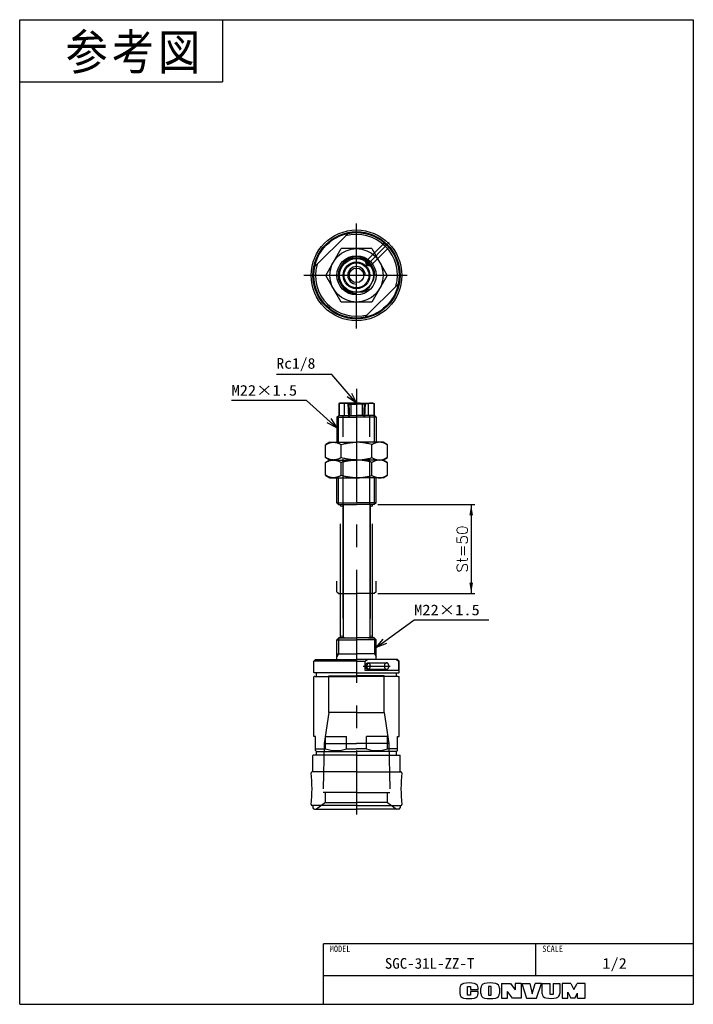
# Model space of a CAD drawing. Extents: x 0 to 189, y 0 to 277.
import ezdxf

# ---------------------------------------------------------------- set-up
doc = ezdxf.new("R2010")
doc.units = 0
for name, pattern in [('CENTER', [50.8, 31.75, -6.35, 6.35, -6.35]), ('DASHED', [19.05, 12.7, -6.35]), ('PHANTOM', [63.5, 31.75, -6.35, 6.35, -6.35, 6.35, -6.35])]:
    doc.linetypes.add(name, pattern=pattern)
doc.layers.get('0').update_dxf_attribs({"linetype": 'CONTINUOUS'})
doc.layers.get('DEFPOINTS').update_dxf_attribs({"linetype": 'CONTINUOUS'})
doc.styles.add('MX_DIMTXSTY_2', font='txt.sh', dxfattribs={"width": 1.05, "bigfont": 'extfont'})
doc.styles.add('MX_NOTE_STANDARD', font='txt.sh', dxfattribs={"bigfont": 'extfont'})
doc.dimstyles.new('MX_DIMSTYLE_参考図', dxfattribs={"dimtxt": 3, "dimasz": 2.5, "dimexe": 1, "dimexo": 1, "dimgap": 1, "dimtad": 1, "dimlfac": 2, "dimdsep": 46, "dimtxsty": 'MX_NOTE_STANDARD', "dimblk1": 'OPEN30', "dimblk2": 'OPEN30', "dimsah": 1, "dimcen": 2.5, "dimadec": 0, "dimazin": 0, "dimtfac": 1, "dimtmove": 0, "dimatfit": 3, "dimldrblk": 'OPEN30', "dimfxl": 1, "dimtzin": 0, "dimarcsym": 0})
doc.dimstyles.new('MXDIMSTYLE', dxfattribs={"dimtxt": 3, "dimasz": 2.5, "dimexe": 1, "dimexo": 1, "dimgap": 1, "dimtad": 1, "dimdsep": 46, "dimtxsty": 'MX_NOTE_STANDARD', "dimblk1": 'OPEN30', "dimblk2": 'OPEN30', "dimsah": 1, "dimcen": 2.5, "dimadec": 0, "dimazin": 0, "dimtfac": 1, "dimtmove": 0, "dimatfit": 3, "dimldrblk": 'OPEN30', "dimfxl": 1, "dimtzin": 0, "dimarcsym": 0})

# ---------------------------------------------------------------- blocks, each defined once
blk = doc.blocks.new('*D1')
at = {"color": 22, "linetype": 'CONTINUOUS'}
for p, q in [((100.678667, 140.419104), (127.919639, 140.419104)), ((126.919639, 140.419104), (126.919639, 115.419104)), ((100.678667, 115.419104), (127.919639, 115.419104))]:
    blk.add_line(p, q, dxfattribs=at)
for points in [[(126.419638, 137.419104), (127.41964, 137.419104), (126.919639, 140.419104)], [(127.41964, 118.419104), (126.419638, 118.419104), (126.919639, 115.419104)]]:
    blk.add_solid(points, dxfattribs=at)
at = {"layer": 'DEFPOINTS', "color": 0, "linetype": 'CONTINUOUS'}
for p in [(99.678667, 140.419104), (99.678667, 115.419104), (126.919639, 115.419104)]:
    blk.add_point(p, dxfattribs=at)
at = {"color": 22, "linetype": 'CONTINUOUS', "insert": (124.419639, 127.919104), "char_height": 3, "attachment_point": 5, "rotation": 90, "style": 'MX_DIMTXSTY_2'}
blk.add_mtext('\\A1;St=50', dxfattribs=at)
blk = doc.blocks.new('_OPEN30')
at = {"color": 0, "linetype": 'ByBlock', "lineweight": -2}
for p, q in [((-1, 0.267949), (0, 0)), ((0, 0), (-1, -0.267949)), ((0, 0), (-1, 0))]:
    blk.add_line(p, q, dxfattribs=at)

msp = doc.modelspace()

# ---------------------------------------------------------------- linework, layer by layer
at = {"color": 150, "linetype": 'CONTINUOUS'}
for p, q in [((0, 0), (0, 276.625)), ((0, 276.625), (189.3573, 276.625)), ((57, 276.625), (57, 259.125)), ((189.3573, 276.625), (189.3573, 0)), ((0, 259.125), (57, 259.125)), ((0, 0), (189.3573, 0))]:
    msp.add_line(p, q, dxfattribs=at)
at = {"color": 7, "linetype": 'CENTER'}
for p, q in [((94.6787, 189.8751), (94.6787, 219.3645)), ((103.8975, 214.0165), (97.1696, 207.2886)), ((108.9198, 204.7976), (79.8827, 204.7976)), ((94.6787, 172.8757), (94.6787, 53.3191)), ((96.5748, 95.0191), (104.1693, 95.0191))]:
    msp.add_line(p, q, dxfattribs=at)
at = {"color": 254, "linetype": 'CONTINUOUS'}
for p, q in [((92.298, 216.5591), (82.9172, 207.1783)), ((86.0184, 204.7976), (90.3485, 212.2976)), ((99.0088, 212.2976), (90.3485, 212.2976)), ((99.0088, 212.2976), (103.3389, 204.7976)), ((89.7844, 205.8205), (91.3457, 208.5247)), ((93.1174, 209.5476), (96.2399, 209.5476)), ((98.0117, 208.5247), (99.5729, 205.8205)), ((90.3485, 197.2976), (86.0184, 204.7976)), ((103.3389, 204.7976), (99.0088, 197.2976)), ((91.3457, 201.0705), (89.7844, 203.7747)), ((106.4402, 202.417), (97.0593, 193.0361)), ((99.5729, 203.7747), (98.0117, 201.0705)), ((96.2399, 200.0476), (93.1174, 200.0476)), ((99.0088, 197.2976), (90.3485, 197.2976)), ((89.9287, 168.9191), (89.6787, 168.7748)), ((89.7844, 168.7748), (89.6787, 168.7748)), ((89.6787, 168.7748), (89.6787, 165.4191)), ((89.7844, 168.7748), (89.7844, 165.4191)), ((90.565, 168.9191), (89.9287, 168.9191)), ((94.6787, 168.9191), (90.565, 168.9191)), ((93.1174, 168.7748), (91.3457, 168.7748)), ((91.3457, 165.4191), (91.3457, 168.7748)), ((93.1174, 168.7748), (93.1174, 165.4191)), ((94.6787, 168.9191), (98.7923, 168.9191)), ((96.2399, 168.7748), (96.2399, 165.4191)), ((96.2399, 168.7748), (98.0117, 168.7748)), ((98.0117, 165.4191), (98.0117, 168.7748)), ((98.7923, 168.9191), (99.4287, 168.9191)), ((99.4287, 168.9191), (99.6787, 168.7748)), ((99.5729, 168.7748), (99.5729, 165.4191)), ((99.5729, 168.7748), (99.6787, 168.7748)), ((99.6787, 168.7748), (99.6787, 165.4191)), ((89.1787, 164.9191), (89.6787, 165.4191)), ((89.1787, 164.9191), (89.1787, 157.9191)), ((89.1787, 164.9191), (94.6787, 164.9191)), ((89.6787, 165.4191), (89.7844, 165.4191)), ((89.6787, 165.4191), (94.6787, 165.4191)), ((89.7844, 165.4191), (91.3457, 165.4191)), ((90.4287, 165.4191), (90.9787, 165.4191)), ((91.3457, 165.4191), (93.1174, 165.4191)), ((93.1174, 165.4191), (94.6787, 165.4191)), ((99.6787, 165.4191), (94.6787, 165.4191)), ((96.2399, 165.4191), (94.6787, 165.4191)), ((100.1787, 164.9191), (94.6787, 164.9191)), ((98.0117, 165.4191), (96.2399, 165.4191)), ((99.5729, 165.4191), (98.0117, 165.4191)), ((98.9287, 165.4191), (98.3787, 165.4191)), ((99.6787, 165.4191), (99.5729, 165.4191)), ((100.1787, 164.9191), (99.6787, 165.4191)), ((100.1787, 164.9191), (100.1787, 157.9191)), ((85.9287, 157.1974), (87.1787, 157.9191)), ((87.1787, 157.9191), (86.0184, 157.2492)), ((87.1787, 157.9191), (89.3347, 157.9191)), ((87.1787, 157.9191), (88.1835, 157.9191)), ((88.1835, 157.9191), (94.6787, 157.9191)), ((101.1739, 157.9191), (94.6787, 157.9191)), ((102.1787, 157.9191), (100.0227, 157.9191)), ((102.1787, 157.9191), (101.1739, 157.9191)), ((102.1787, 157.9191), (103.3389, 157.2492)), ((103.4287, 157.1974), (102.1787, 157.9191)), ((85.9287, 153.6408), (85.9287, 157.1974)), ((90.3485, 153.589), (90.3485, 157.2492)), ((99.0088, 153.589), (99.0088, 157.2492)), ((103.4287, 153.6408), (103.4287, 157.1974)), ((87.1787, 152.9191), (85.9287, 153.6408)), ((85.9287, 152.1974), (87.1787, 152.9191)), ((85.9287, 148.6408), (85.9287, 152.1974)), ((86.0184, 153.589), (87.1787, 152.9191)), ((87.1787, 152.9191), (86.0184, 152.2492)), ((87.1787, 152.9191), (89.3347, 152.9191)), ((87.1787, 152.9191), (89.3347, 152.9191)), ((87.1787, 152.9191), (88.1835, 152.9191)), ((87.1787, 152.9191), (88.1835, 152.9191)), ((87.1787, 152.9191), (94.6787, 152.9191)), ((88.1835, 152.9191), (94.6787, 152.9191)), ((88.1835, 152.9191), (94.6787, 152.9191)), ((90.3485, 148.589), (90.3485, 152.2492)), ((101.1739, 152.9191), (94.6787, 152.9191)), ((101.1739, 152.9191), (94.6787, 152.9191)), ((102.1787, 152.9191), (94.6787, 152.9191)), ((99.0088, 148.589), (99.0088, 152.2492)), ((102.1787, 152.9191), (100.0227, 152.9191)), ((102.1787, 152.9191), (100.0227, 152.9191)), ((102.1787, 152.9191), (101.1739, 152.9191)), ((102.1787, 152.9191), (101.1739, 152.9191)), ((102.1787, 152.9191), (103.4287, 153.6408)), ((103.3389, 153.589), (102.1787, 152.9191)), ((102.1787, 152.9191), (103.3389, 152.2492)), ((103.4287, 152.1974), (102.1787, 152.9191)), ((103.4287, 148.6408), (103.4287, 152.1974)), ((87.1787, 147.9191), (85.9287, 148.6408)), ((86.0184, 148.589), (87.1787, 147.9191)), ((87.1787, 147.9191), (89.3347, 147.9191)), ((87.1787, 147.9191), (88.1835, 147.9191)), ((88.1835, 147.9191), (94.6787, 147.9191)), ((89.1787, 140.9191), (89.1787, 147.9191)), ((101.1739, 147.9191), (94.6787, 147.9191)), ((102.1787, 147.9191), (100.0227, 147.9191)), ((100.1787, 140.9191), (100.1787, 147.9191)), ((102.1787, 147.9191), (101.1739, 147.9191)), ((102.1787, 147.9191), (103.4287, 148.6408)), ((103.3389, 148.589), (102.1787, 147.9191)), ((89.1787, 140.9191), (89.6787, 140.4191)), ((89.1787, 140.9191), (94.6787, 140.9191)), ((89.6787, 140.4191), (94.6787, 140.4191)), ((90.4287, 140.4191), (90.9287, 140.4191)), ((90.9287, 140.4191), (90.9287, 121.8853)), ((100.1787, 140.9191), (94.6787, 140.9191)), ((99.6787, 140.4191), (94.6787, 140.4191)), ((98.9287, 140.4191), (98.4287, 140.4191)), ((98.4287, 140.4191), (98.4287, 121.8853)), ((100.1787, 140.9191), (99.6787, 140.4191)), ((90.9287, 121.8853), (90.9287, 102.9191)), ((98.4287, 121.8853), (98.4287, 102.9191)), ((89.1787, 102.4191), (89.6787, 102.9191)), ((89.1787, 96.9191), (89.1787, 102.4191)), ((89.1787, 102.4191), (94.6787, 102.4191)), ((91.3287, 102.9191), (89.6787, 102.9191)), ((89.6787, 102.9191), (94.6787, 102.9191)), ((89.6787, 102.9191), (94.6787, 102.9191)), ((91.3287, 102.9191), (90.9287, 102.9191)), ((99.6787, 102.9191), (94.6787, 102.9191)), ((99.6787, 102.9191), (94.6787, 102.9191)), ((100.1787, 102.4191), (94.6787, 102.4191)), ((98.0287, 102.9191), (99.6787, 102.9191)), ((98.0287, 102.9191), (98.4287, 102.9191)), ((100.1787, 102.4191), (99.6787, 102.9191)), ((100.1787, 96.9191), (100.1787, 102.4191)), ((82.6787, 96.4191), (83.1787, 96.9191)), ((83.1787, 96.9191), (94.6787, 96.9191)), ((89.1787, 98.4191), (94.6787, 98.4191)), ((100.1787, 98.4191), (94.6787, 98.4191)), ((106.1787, 96.9191), (94.6787, 96.9191)), ((97.0593, 96.4191), (97.7341, 96.9191)), ((106.4402, 96.4191), (105.7653, 96.9191)), ((106.6787, 96.4191), (106.1787, 96.9191)), ((82.6787, 93.2191), (82.6787, 96.4191)), ((94.6787, 96.4191), (82.6787, 96.4191)), ((94.6787, 96.4191), (97.0593, 96.4191)), ((97.0593, 96.4191), (97.0593, 93.9191)), ((106.4402, 96.4191), (106.4402, 93.9191)), ((106.6787, 96.4191), (106.4402, 96.4191)), ((106.6787, 93.2191), (106.6787, 96.4191)), ((82.7787, 93.1191), (82.6787, 93.2191)), ((82.7787, 92.1191), (82.6787, 92.0191)), ((82.6787, 75.2191), (82.6787, 92.0191)), ((94.6787, 93.1191), (82.7787, 93.1191)), ((82.9287, 92.1191), (82.7787, 92.1191)), ((82.9287, 92.1191), (94.6787, 92.1191)), ((83.4287, 92.1191), (83.4287, 93.1191)), ((94.6787, 93.1191), (106.5787, 93.1191)), ((106.4287, 92.1191), (94.6787, 92.1191)), ((97.0593, 93.9191), (106.4402, 93.9191)), ((105.9287, 92.1191), (105.9287, 93.1191)), ((106.4287, 92.1191), (106.5787, 92.1191)), ((106.5787, 93.1191), (106.6787, 93.2191)), ((106.5787, 92.1191), (106.6787, 92.0191)), ((106.6787, 75.2191), (106.6787, 92.0191)), ((83.1787, 75.2191), (82.6787, 75.2191)), ((83.1787, 71.2691), (83.1787, 75.2191)), ((85.9601, 71.7691), (85.9601, 75.2191)), ((85.9601, 75.2191), (91.8973, 75.2191)), ((91.8973, 71.7691), (91.8973, 75.2191)), ((97.4601, 71.7691), (97.4601, 75.2191)), ((103.3973, 75.2191), (97.4601, 75.2191)), ((103.3973, 71.7691), (103.3973, 75.2191)), ((106.1787, 75.2191), (106.6787, 75.2191)), ((106.1787, 71.2691), (106.1787, 75.2191)), ((82.5287, 70.0191), (82.4287, 69.9191)), ((82.4287, 65.4191), (82.4287, 69.9191)), ((94.6787, 70.0191), (82.5287, 70.0191)), ((83.1787, 71.7691), (85.9601, 71.7691)), ((83.1787, 71.2691), (83.4287, 71.0191)), ((83.4287, 70.0191), (83.4287, 71.0191)), ((83.4287, 71.0191), (94.6787, 71.0191)), ((91.8973, 71.7691), (94.6787, 71.7691)), ((97.4601, 71.7691), (94.6787, 71.7691)), ((105.9287, 71.0191), (94.6787, 71.0191)), ((94.6787, 70.0191), (106.8287, 70.0191)), ((106.1787, 71.7691), (103.3973, 71.7691)), ((106.1787, 71.2691), (105.9287, 71.0191)), ((105.9287, 70.0191), (105.9287, 71.0191)), ((106.8287, 70.0191), (106.9287, 69.9191)), ((106.9287, 65.4191), (106.9287, 69.9191)), ((94.6787, 65.3191), (82.1787, 65.3191)), ((82.6787, 65.3191), (82.5287, 65.3191)), ((94.6787, 65.3191), (107.1787, 65.3191)), ((106.6787, 65.3191), (106.8287, 65.3191)), ((94.6787, 55.8191), (82.1787, 55.8191)), ((82.4287, 55.7191), (82.4287, 55.2191)), ((82.6787, 55.8191), (82.5287, 55.8191)), ((94.6787, 55.8191), (107.1787, 55.8191)), ((106.6787, 55.8191), (106.8287, 55.8191)), ((106.9287, 55.7191), (106.9287, 55.2191)), ((82.8287, 54.8191), (94.6787, 54.8191)), ((106.5287, 54.8191), (94.6787, 54.8191))]:
    msp.add_line(p, q, dxfattribs=at)
at = {"color": 7, "linetype": 'DASHED'}
for p, q in [((97.2243, 208.616), (102.5037, 213.8954)), ((98.497, 207.3432), (103.7764, 212.6226)), ((97.2243, 208.616), (97.4932, 207.6122)), ((97.2243, 208.616), (97.8606, 207.9796)), ((98.497, 207.3432), (97.4932, 207.6122)), ((98.497, 207.3432), (97.8606, 207.9796)), ((92.524, 168.6195), (92.1913, 168.9191)), ((92.2083, 168.9191), (92.418, 164.9191)), ((96.8333, 168.6195), (97.166, 168.9191)), ((97.149, 168.9191), (96.9394, 164.9191)), ((92.524, 168.6195), (94.6787, 168.6195)), ((92.524, 168.6195), (92.6287, 166.6232)), ((92.6287, 166.6232), (92.6287, 164.9191)), ((96.8333, 168.6195), (94.6787, 168.6195)), ((96.8333, 168.6195), (96.7287, 166.6232)), ((96.7287, 166.6232), (96.7287, 164.9191)), ((90.9287, 140.4191), (90.9287, 165.4191)), ((92.418, 164.9191), (94.6787, 164.9191)), ((98.4287, 140.4191), (98.4287, 165.4191)), ((97.8606, 95.9191), (97.4932, 95.0191)), ((97.8606, 94.1191), (97.4932, 95.0191)), ((97.8606, 95.9191), (103.1639, 95.9191)), ((97.8606, 94.1191), (103.1639, 94.1191)), ((86.9287, 92.3191), (94.6787, 92.3191)), ((86.9287, 82.0191), (86.9287, 92.3191)), ((102.4287, 92.3191), (94.6787, 92.3191)), ((102.4287, 82.0191), (102.4287, 92.3191)), ((86.9287, 82.0191), (85.5787, 73.2691)), ((94.6787, 82.0191), (86.9287, 82.0191)), ((94.6787, 82.0191), (102.4287, 82.0191)), ((102.4287, 82.0191), (103.7787, 73.2691)), ((85.5787, 73.2691), (85.2981, 59.5191)), ((85.5787, 73.2691), (94.6787, 73.2691)), ((85.5809, 73.4002), (85.5809, 73.401)), ((85.6411, 74.0002), (85.6411, 74.001)), ((103.7787, 73.2691), (94.6787, 73.2691)), ((103.7764, 73.4002), (103.7764, 73.401)), ((103.7787, 73.2691), (104.0593, 59.5191)), ((94.6787, 59.5191), (85.2981, 59.5191)), ((85.9287, 56.7191), (85.9287, 59.5191)), ((94.6787, 59.5191), (104.0593, 59.5191)), ((103.4287, 56.7191), (103.4287, 59.5191)), ((85.9287, 56.7191), (83.4287, 54.8191)), ((85.9287, 56.7191), (94.6787, 56.7191)), ((103.4287, 56.7191), (94.6787, 56.7191)), ((103.4287, 56.7191), (105.9287, 54.8191))]:
    msp.add_line(p, q, dxfattribs=at)
at = {"color": 7, "linetype": 'CONTINUOUS'}
for p, q in [((89.5787, 157.9191), (89.5787, 165.3191)), ((99.7787, 157.9191), (99.7787, 165.3191)), ((89.5787, 140.5191), (89.5787, 147.9191)), ((99.7787, 140.5191), (99.7787, 147.9191)), ((89.5847, 102.8251), (89.5847, 98.4191)), ((99.7727, 102.8251), (99.7727, 98.4191)), ((89.5847, 98.4191), (89.1787, 97.7159)), ((99.7727, 98.4191), (100.1787, 97.7159))]:
    msp.add_line(p, q, dxfattribs=at)
at = {"color": 7, "linetype": 'PHANTOM'}
for p, q in [((90.2037, 103.2191), (90.2037, 140.1191)), ((90.8037, 140.1191), (90.8037, 103.2191)), ((98.5537, 140.1191), (98.5537, 103.2191)), ((99.1537, 103.2191), (99.1537, 140.1191)), ((89.1787, 115.9191), (89.1787, 118.8425)), ((100.1787, 115.9191), (100.1787, 118.8425)), ((89.1787, 115.9191), (89.6787, 115.4191)), ((89.6787, 115.4191), (94.6787, 115.4191)), ((99.6787, 115.4191), (94.6787, 115.4191)), ((100.1787, 115.9191), (99.6787, 115.4191))]:
    msp.add_line(p, q, dxfattribs=at)
at = {"color": 255, "linetype": 'CONTINUOUS'}
for p, q in [((189.3573, 17), (85.3573, 17)), ((85.3573, 0), (85.3573, 17)), ((145.1063, 8), (145.1063, 17)), ((189.3573, 8), (85.3573, 8))]:
    msp.add_line(p, q, dxfattribs=at)
at = {"color": 220, "linetype": 'CONTINUOUS'}
for p, q in [((135.4573, 5.8919), (135.4573, 1.7119)), ((135.4573, 5.8919), (137.9573, 5.8919)), ((137.9573, 5.8919), (139.2573, 4.0806)), ((140.9573, 5.8919), (139.2573, 5.8919)), ((139.2573, 5.8919), (139.2573, 4.0806)), ((140.9573, 5.8919), (140.9573, 1.7119)), ((141.1373, 5.8919), (142.5073, 1.7119)), ((141.1373, 5.8919), (143.3873, 5.8919)), ((143.3873, 5.8919), (144.0573, 2.9119)), ((144.0573, 2.9119), (144.8573, 5.8919)), ((146.6573, 5.8919), (144.8573, 5.8919)), ((145.2573, 1.7119), (146.6573, 5.8919)), ((146.9073, 2.963), (146.9073, 5.8919)), ((146.9073, 5.8919), (149.1573, 5.8919)), ((149.1573, 2.7119), (149.1573, 5.8919)), ((149.9373, 5.8919), (151.8073, 5.8919)), ((149.9373, 5.8919), (149.9373, 2.7119)), ((151.8073, 5.8919), (151.8073, 3.0119)), ((152.4873, 5.8919), (152.4873, 1.7119)), ((154.9573, 5.8919), (152.4873, 5.8919)), ((154.9573, 5.8919), (155.7773, 4.1919)), ((155.7773, 4.1919), (156.7173, 5.8919)), ((158.9573, 5.8919), (156.7173, 5.8919)), ((158.9573, 1.7119), (158.9573, 5.8919)), ((123.7573, 4.5846), (123.7573, 3.0193)), ((125.9073, 5.0419), (126.7573, 5.0419)), ((125.9073, 2.5919), (125.9073, 5.0419)), ((126.7573, 5.0419), (126.7573, 4.1619)), ((126.7573, 4.1619), (128.8573, 4.1619)), ((128.8573, 3.5919), (126.7573, 3.5919)), ((126.7573, 3.5919), (126.7573, 2.5919)), ((128.8573, 4.1619), (128.8573, 4.5846)), ((128.8573, 3.0193), (128.8573, 3.5919)), ((129.6073, 3.033), (129.6073, 4.5709)), ((132.5573, 5.0419), (131.8073, 5.0419)), ((131.8073, 5.0419), (131.8073, 2.5919)), ((132.5573, 2.5919), (132.5573, 5.0419)), ((134.8373, 4.5709), (134.8373, 3.033)), ((138.5373, 1.7119), (137.1373, 3.6119)), ((137.1373, 1.7119), (137.1373, 3.6119)), ((154.0473, 3.3665), (154.9573, 1.7119)), ((154.0473, 1.7119), (154.0473, 3.3665)), ((156.0573, 1.7119), (156.8073, 3.1619)), ((156.8073, 1.7119), (156.8073, 3.1619)), ((126.7573, 2.5919), (125.9073, 2.5919)), ((131.8073, 2.5919), (132.5573, 2.5919)), ((135.4573, 1.7119), (137.1373, 1.7119)), ((140.9573, 1.7119), (138.5373, 1.7119)), ((142.5073, 1.7119), (145.2573, 1.7119)), ((149.9373, 2.7119), (149.1573, 2.7119)), ((152.4873, 1.7119), (154.0773, 1.7119)), ((156.0573, 1.7119), (154.9573, 1.7119)), ((156.8073, 1.7119), (158.9573, 1.7119))]:
    msp.add_line(p, q, dxfattribs=at)
at = {"color": 254, "linetype": 'CONTINUOUS'}
for centre, radius in [((94.6787, 204.7976), 12.75), ((94.6787, 204.7976), 12.25), ((94.6787, 204.7976), 12), ((94.6787, 204.7976), 7.5), ((94.6787, 204.7976), 5.5), ((94.6787, 204.7976), 4.75), ((94.6787, 204.7976), 3.75), ((94.6787, 204.7976), 3.5), ((94.6787, 204.7976), 2.05), ((90.5037, 140.1191), 0.3), ((98.8537, 140.1191), 0.3), ((90.5037, 103.2191), 0.3), ((90.5037, 103.2191), 0.3), ((98.8537, 103.2191), 0.3), ((98.8537, 103.2191), 0.3)]:
    msp.add_circle(centre, radius, dxfattribs=at)
for centre, radius, start, end in [((94.6787, 204.7976), 11.5, 344.591846, 105.408154), ((94.6787, 204.7976), 11.5, 164.591846, 285.408154), ((94.6787, 204.7976), 5, 108.194872, 131.805128), ((94.6787, 204.7976), 5, 48.194872, 71.805128), ((94.6787, 204.7976), 5, 168.194872, 191.805128), ((94.6787, 204.7976), 5, 348.194872, 11.805128), ((94.6787, 204.7976), 5, 228.194872, 251.805128), ((94.6787, 204.7976), 5, 288.194872, 311.805128), ((88.9287, 80.3316), 9.0625, 250.878767, 289.121233), ((100.4287, 80.3316), 9.0625, 250.878767, 289.121233), ((82.1787, 65.0691), 0.25, 90, 180), ((41.6786, 60.576), 40.5001, 353.650119, 6.369469), ((82.5287, 65.4191), 0.1, 180, 270), ((106.8287, 65.4191), 0.1, 270, 0), ((107.1787, 65.0691), 0.25, 0, 90), ((147.6788, 60.576), 40.5001, 173.630531, 186.349881), ((82.1787, 56.0691), 0.25, 173.650119, 270), ((82.5287, 55.7191), 0.1, 90, 180), ((106.8287, 55.7191), 0.1, 0, 90), ((107.1787, 56.0691), 0.25, 270, 6.349881), ((82.8287, 55.2191), 0.4, 180, 270), ((106.5287, 55.2191), 0.4, 270, 0)]:
    msp.add_arc(centre, radius, start, end, dxfattribs=at)
at = {"color": 7, "linetype": 'CONTINUOUS'}
for radius in [5.125, 2.4703]:
    msp.add_arc((94.6787, 204.7976), radius, 0, 270, dxfattribs=at)
at = {"color": 220, "linetype": 'CONTINUOUS'}
for centre, radius, start, end in [((125.0573, 4.5846), 1.3, 101.631293, 180), ((126.3073, -1.4881), 7.5, 78.368707, 101.631293), ((127.5573, 4.5846), 1.3, 0, 78.368707), ((130.9073, 4.5709), 1.3, 102.245257, 180), ((132.2223, -1.4881), 7.5, 77.754743, 102.245257), ((133.5373, 4.5709), 1.3, 0, 77.754743), ((125.0573, 3.0193), 1.3, 180, 258.368707), ((127.5573, 3.0193), 1.3, 281.631293, 0), ((130.9073, 3.033), 1.3, 180, 257.754743), ((133.5373, 3.033), 1.3, 282.245257, 0), ((148.1073, 2.963), 1.2, 180, 259.765703), ((150.6073, 3.0119), 1.2, 282.475783, 0), ((126.3073, 9.0919), 7.5, 258.368707, 281.631293), ((132.2223, 9.0919), 7.5, 257.754743, 282.245257), ((149.2356, 9.2119), 7.55, 259.765703, 282.475783)]:
    msp.add_arc(centre, radius, start, end, dxfattribs=at)
at = {"color": 7, "linetype": 'DASHED'}
msp.add_ellipse((97.8606, 95.0191), major_axis=(0, 0.9), ratio=0.707107, dxfattribs=at)
for ratio, start_param, end_param in [(0.733661, 0, 3.1415932), (0.680553, 3.14159265, 0)]:
    msp.add_ellipse((103.1639, 95.0191), major_axis=(0, 0.9), ratio=ratio, start_param=start_param, end_param=end_param, dxfattribs=at)
at = {"color": 254, "linetype": 'CONTINUOUS'}
for points, start_tangent, end_tangent in [([(89.7844, 168.7748), (89.9773, 168.8364), (90.1716, 168.8817), (90.3679, 168.9097), (90.565, 168.9191)], (0.93962037, 0.34221858), (0.99999913, 0.00131797)), ([(90.565, 168.9191), (90.7087, 168.9141), (90.8524, 168.8991), (91.1398, 168.8399), (91.3457, 168.7748)], (0.99999986, -0.00052155), (0.93926653, -0.34318857)), ([(93.1174, 168.7748), (93.4557, 168.8297), (93.7591, 168.8682), (94.064, 168.8962), (94.3709, 168.9134), (94.6787, 168.9191)], (0.98399362, 0.17820372), (0.99999999, 0.00016733)), ([(96.2399, 168.7748), (95.9016, 168.8297), (95.5982, 168.8682), (95.2933, 168.8962), (94.9864, 168.9134), (94.6787, 168.9191)], (-0.98399362, 0.17820372), (-0.99999999, 0.00016733)), ([(98.7923, 168.9191), (98.6486, 168.9141), (98.5049, 168.8991), (98.2175, 168.8399), (98.0117, 168.7748)], (-0.99999986, -0.00052155), (-0.93926653, -0.34318857)), ([(99.5729, 168.7748), (99.3801, 168.8364), (99.1857, 168.8817), (98.9894, 168.9097), (98.7923, 168.9191)], (-0.93962037, 0.34221858), (-0.99999913, 0.00131797)), ([(86.0184, 157.2492), (86.2804, 157.3934), (86.5443, 157.5235), (86.8108, 157.6381), (87.0791, 157.7352), (87.3527, 157.8141), (87.6277, 157.8718), (87.9053, 157.9072), (88.1835, 157.9191)], (0.86489484, 0.5019531), (0.99999936, 0.00113208)), ([(88.1835, 157.9191), (88.3375, 157.9155), (88.5898, 157.8937), (88.8415, 157.853), (89.0936, 157.7934), (89.3446, 157.7163), (89.5976, 157.6215), (89.849, 157.5112), (90.0996, 157.3866), (90.3485, 157.2492)], (0.99999997, -0.00023091), (0.86500821, -0.50175771)), ([(90.3485, 157.2492), (91.1455, 157.4627), (91.5479, 157.557), (91.9523, 157.6419), (92.3616, 157.7172), (92.7727, 157.7815), (93.1868, 157.8343), (93.6022, 157.8747), (94.1395, 157.9079), (94.6787, 157.9191)], (0.9603183, 0.27890637), (0.99999997, 0.00022774)), ([(99.0088, 157.2492), (98.2119, 157.4627), (97.8095, 157.557), (97.405, 157.6419), (96.9958, 157.7172), (96.5846, 157.7815), (96.1706, 157.8343), (95.7551, 157.8747), (95.2178, 157.9079), (94.6787, 157.9191)], (-0.9603183, 0.27890637), (-0.99999997, 0.00022774)), ([(101.1739, 157.9191), (101.0199, 157.9155), (100.7676, 157.8937), (100.5159, 157.853), (100.2637, 157.7934), (100.0127, 157.7163), (99.7598, 157.6215), (99.5083, 157.5112), (99.2577, 157.3866), (99.0088, 157.2492)], (-0.99999997, -0.00023091), (-0.86500821, -0.50175771)), ([(103.3389, 157.2492), (103.0769, 157.3934), (102.8131, 157.5235), (102.5465, 157.6381), (102.2782, 157.7352), (102.0046, 157.8141), (101.7297, 157.8718), (101.452, 157.9072), (101.1739, 157.9191)], (-0.86489484, 0.5019531), (-0.99999936, 0.00113208)), ([(88.1835, 152.9191), (88.0295, 152.9228), (87.7772, 152.9445), (87.5255, 152.9853), (87.2733, 153.0448), (87.0224, 153.1219), (86.7694, 153.2167), (86.518, 153.327), (86.2674, 153.4516), (86.0184, 153.589)], (-0.99999997, 0.00023091), (-0.86500821, 0.50175771)), ([(86.0184, 152.2492), (86.2804, 152.3934), (86.5443, 152.5235), (86.8108, 152.6381), (87.0791, 152.7352), (87.3527, 152.8141), (87.6277, 152.8718), (87.9053, 152.9072), (88.1835, 152.9191)], (0.86489484, 0.5019531), (0.99999936, 0.00113208)), ([(90.3485, 153.589), (90.0865, 153.4448), (89.8227, 153.3147), (89.5561, 153.2001), (89.2878, 153.103), (89.0142, 153.0241), (88.7393, 152.9664), (88.4616, 152.931), (88.1835, 152.9191)], (-0.86489484, -0.5019531), (-0.99999936, -0.00113208)), ([(88.1835, 152.9191), (88.3375, 152.9155), (88.5898, 152.8937), (88.8415, 152.853), (89.0936, 152.7934), (89.3446, 152.7163), (89.5976, 152.6215), (89.849, 152.5112), (90.0996, 152.3866), (90.3485, 152.2492)], (0.99999997, -0.00023091), (0.86500821, -0.50175771)), ([(94.6787, 152.9191), (94.1391, 152.9303), (93.5995, 152.9637), (93.1898, 153.0036), (92.7814, 153.0555), (92.3734, 153.119), (91.9672, 153.1934), (91.5597, 153.2786), (91.1544, 153.3734), (90.3485, 153.589)], (-0.99999997, 0.00022893), (-0.96030867, 0.27893952)), ([(90.3485, 152.2492), (91.1455, 152.4627), (91.5479, 152.557), (91.9523, 152.6419), (92.3616, 152.7172), (92.7727, 152.7815), (93.1868, 152.8343), (93.6022, 152.8747), (94.1395, 152.9079), (94.6787, 152.9191)], (0.9603183, 0.27890637), (0.99999997, 0.00022774)), ([(94.6787, 152.9191), (95.2183, 152.9303), (95.7579, 152.9637), (96.1675, 153.0036), (96.5759, 153.0555), (96.9839, 153.119), (97.3901, 153.1934), (97.7976, 153.2786), (98.203, 153.3734), (99.0088, 153.589)], (0.99999997, 0.00022893), (0.96030867, 0.27893952)), ([(99.0088, 152.2492), (98.2119, 152.4627), (97.8095, 152.557), (97.405, 152.6419), (96.9958, 152.7172), (96.5846, 152.7815), (96.1706, 152.8343), (95.7551, 152.8747), (95.2178, 152.9079), (94.6787, 152.9191)], (-0.9603183, 0.27890637), (-0.99999997, 0.00022774)), ([(99.0088, 153.589), (99.2708, 153.4448), (99.5346, 153.3147), (99.8012, 153.2001), (100.0695, 153.103), (100.3431, 153.0241), (100.6181, 152.9664), (100.8957, 152.931), (101.1739, 152.9191)], (0.86489484, -0.5019531), (0.99999936, -0.00113208)), ([(101.1739, 152.9191), (101.0199, 152.9155), (100.7676, 152.8937), (100.5159, 152.853), (100.2637, 152.7934), (100.0127, 152.7163), (99.7598, 152.6215), (99.5083, 152.5112), (99.2577, 152.3866), (99.0088, 152.2492)], (-0.99999997, -0.00023091), (-0.86500821, -0.50175771)), ([(101.1739, 152.9191), (101.3279, 152.9228), (101.5801, 152.9445), (101.8319, 152.9853), (102.084, 153.0448), (102.335, 153.1219), (102.588, 153.2167), (102.8394, 153.327), (103.09, 153.4516), (103.3389, 153.589)], (0.99999997, 0.00023091), (0.86500821, 0.50175771)), ([(103.3389, 152.2492), (103.0769, 152.3934), (102.8131, 152.5235), (102.5465, 152.6381), (102.2782, 152.7352), (102.0046, 152.8141), (101.7297, 152.8718), (101.452, 152.9072), (101.1739, 152.9191)], (-0.86489484, 0.5019531), (-0.99999936, 0.00113208)), ([(88.1835, 147.9191), (88.0295, 147.9228), (87.7772, 147.9445), (87.5255, 147.9853), (87.2733, 148.0448), (87.0224, 148.1219), (86.7694, 148.2167), (86.518, 148.327), (86.2674, 148.4516), (86.0184, 148.589)], (-0.99999997, 0.00023091), (-0.86500821, 0.50175771)), ([(90.3485, 148.589), (90.0865, 148.4448), (89.8227, 148.3147), (89.5561, 148.2001), (89.2878, 148.103), (89.0142, 148.0241), (88.7393, 147.9664), (88.4616, 147.931), (88.1835, 147.9191)], (-0.86489484, -0.5019531), (-0.99999936, -0.00113208)), ([(94.6787, 147.9191), (94.1391, 147.9303), (93.5995, 147.9637), (93.1898, 148.0036), (92.7814, 148.0555), (92.3734, 148.119), (91.9672, 148.1934), (91.5597, 148.2786), (91.1544, 148.3734), (90.3485, 148.589)], (-0.99999997, 0.00022893), (-0.96030867, 0.27893952)), ([(94.6787, 147.9191), (95.2183, 147.9303), (95.7579, 147.9637), (96.1675, 148.0036), (96.5759, 148.0555), (96.9839, 148.119), (97.3901, 148.1934), (97.7976, 148.2786), (98.203, 148.3734), (99.0088, 148.589)], (0.99999997, 0.00022893), (0.96030867, 0.27893952)), ([(99.0088, 148.589), (99.2708, 148.4448), (99.5346, 148.3147), (99.8012, 148.2001), (100.0695, 148.103), (100.3431, 148.0241), (100.6181, 147.9664), (100.8957, 147.931), (101.1739, 147.9191)], (0.86489484, -0.5019531), (0.99999936, -0.00113208)), ([(101.1739, 147.9191), (101.3279, 147.9228), (101.5801, 147.9445), (101.8319, 147.9853), (102.084, 148.0448), (102.335, 148.1219), (102.588, 148.2167), (102.8394, 148.327), (103.09, 148.4516), (103.3389, 148.589)], (0.99999997, 0.00023091), (0.86500821, 0.50175771))]:
    msp.add_spline(points, degree=3, dxfattribs=dict(at, start_tangent=start_tangent, end_tangent=end_tangent))

# ---------------------------------------------------------------- texts
at = {"color": 255, "linetype": 'CONTINUOUS', "insert": (12.8935, 272.5523), "char_height": 10, "attachment_point": 1, "line_spacing_factor": 0.72}
msp.add_mtext('\\T1.095445;\\W0.912871;\\A1;参考図', dxfattribs=at)
at = {"color": 7, "linetype": 'CONTINUOUS', "char_height": 3, "attachment_point": 4, "line_spacing_factor": 0.72}
for s, insert in [('\\W1.071429;\\A1;Rc1/8', (72.1802, 179.6999)), ('\\W1.129032;\\A1;M22×1.5', (59.5555, 172.4686)), ('\\W1.129032;\\A1;M22×1.5', (110.8874, 110.7757))]:
    msp.add_mtext(s, dxfattribs=dict(at, insert=insert))
at = {"color": 140, "linetype": 'CONTINUOUS', "attachment_point": 2}
for s, insert, char_height, line_spacing_factor in [('\\W0.944444;\\A1;MODEL', (90.0699, 16.4954), 1.8, 0.6), ('\\W0.944444;\\A1;SCALE', (149.8189, 16.4954), 1.8, 0.6), ('\\W1.028571;\\A1;SGC-31L-ZZ-T', (115.2318, 13), 3, 0.72), ('\\W1.125000;\\A1;1/2', (167.2318, 13), 3, 0.72)]:
    msp.add_mtext(s, dxfattribs=dict(at, insert=insert, char_height=char_height, line_spacing_factor=line_spacing_factor))

# ---------------------------------------------------------------- dimensions: what is measured, and where the dimension line sits
at = {"color": 22, "linetype": 'CONTINUOUS'}
dim = msp.add_linear_dim(base=(126.9196, 115.4191), p1=(99.6787, 140.4191), p2=(99.6787, 115.4191), angle=90, text='\\A1;St=<>', dimstyle='MX_DIMSTYLE_参考図', override={"dimasz": 3, "dimtxsty": 'MX_DIMTXSTY_2', "dimtzin": 8}, dxfattribs=at)
dim.commit()
dim.dimension.update_dxf_attribs({"geometry": '*D1', "text_midpoint": (126.9196, 127.9191), "dimtype": 128})

# ---------------------------------------------------------------- leaders
at = {"color": 7, "linetype": 'CONTINUOUS'}
for points in [[(94.6787, 168.9191), (87.7098, 176.8999), (72.1802, 176.8999)], [(89.1787, 161.9393), (80.6223, 169.6686), (59.5555, 169.6686)], [(100.1787, 100.221), (110.8874, 107.9757), (131.8874, 107.9757)]]:
    msp.add_leader(points, dimstyle='MXDIMSTYLE', override={"dimasz": 3}, dxfattribs=at)

doc.saveas('drawing.dxf')
